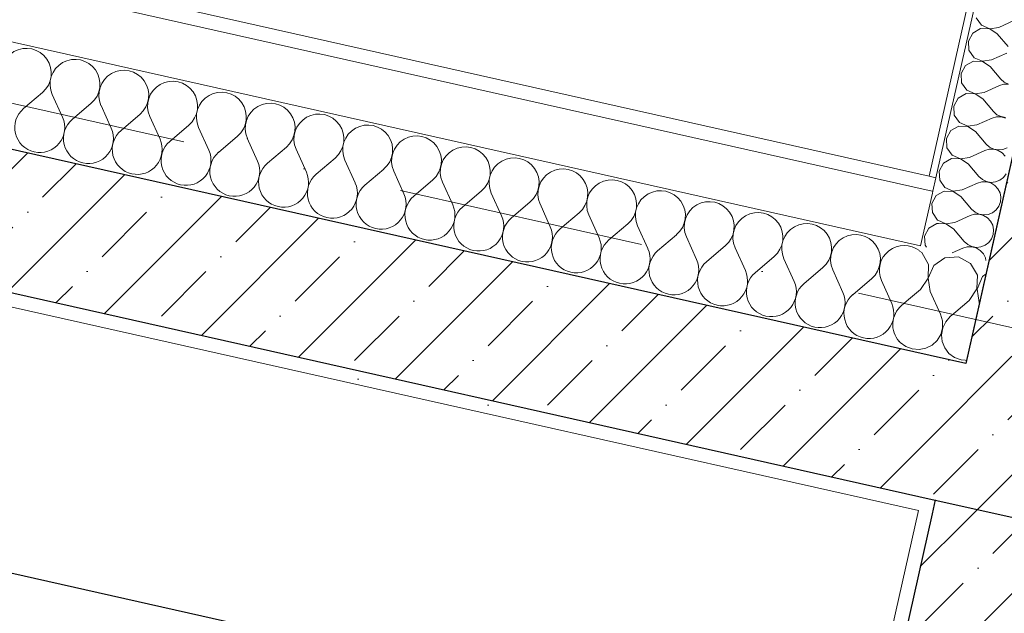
# Model space of a CAD drawing. Header units: millimetres. Extents: x -6990425 to -6520160, y 6117771 to 6220266.
# Tile 105 of 115: x -6918787 to -6917380, y 6143759 to 6144608. Entities that reach past the tile are written whole.
import ezdxf
from ezdxf.enums import TextEntityAlignment as Align

# ---------------------------------------------------------------- set-up
doc = ezdxf.new("R2010")
doc.units = ezdxf.units.MM
doc.header["$MEASUREMENT"] = 0
doc.linetypes.add('Штрихпунктирная', pattern=[670.277762, 352.777767, -176.388884, 0, -141.111112])
for name, color, linetype in [('S - МОП.АР', 7, 'Continuous'), ('АР-Стены_внешние_.АР', 7, 'Continuous'), ('АР-Стены_внутренние_пилоны.АР', 7, 'Continuous'), ('АР-Чертеж-Оси_Осевые размеры.АР', 7, 'Continuous'), ('АР-Чертеж-Размеры.АР', 7, 'Continuous')]:
    doc.layers.add(name, color=color, linetype=linetype)
for name, color, linetype, lineweight in [('АР-Стены_внешние_.АР_Ном._пера__1', 7, 'Continuous', 30), ('АР-Стены_внутренние_пилоны.АР_Ном._пера__1', 7, 'Continuous', 30), ('АР-Чертеж-Оси_Осевые размеры.АР_Ном._пера__120', 7, 'Continuous', 0)]:
    doc.layers.add(name, color=color, linetype=linetype, lineweight=lineweight)
doc.styles.add('РЎР“Р•РќР•Р\xa0Р\x98Р\xa0_РЎРўР\x98Р›Р¬_2', font='GOTHIC.TTF')
doc.dimstyles.new('СГЕНЕРИР_СТИЛЬ__3', dxfattribs={"dimtxt": 150, "dimasz": 237.5, "dimexe": 0.18, "dimexo": 0.0625, "dimgap": 0, "dimtad": 1, "dimdec": 0, "dimzin": 0, "dimdsep": 46, "dimtxsty": 'РЎР“Р•РќР•Р\xa0Р\x98Р\xa0_РЎРўР\x98Р›Р¬_2', "dimblk": 'ARROWHEAD_6', "dimblk1": 'ARROWHEAD_6', "dimblk2": 'ARROWHEAD_6', "dimcen": 0.09, "dimse1": 1, "dimse2": 1, "dimclrd": 7, "dimclre": 7, "dimclrt": 7, "dimazin": 0, "dimtfac": 1, "dimtdec": 4, "dimtmove": 0, "dimatfit": 3, "dimfxl": 1, "dimtolj": 1, "dimtzin": 0, "dimarcsym": 0})
pattern_1 = [(45, (-6566190.34, 6563027.8), (-111.369318, 111.369318), [0, -105, 0, -157.5]), (110, (-6565840.34, 6563027.8), (148.001588, 53.868173), [0, -77, 0, -133])]
pattern_2 = [(45, (-6566190.34, 6562677.8), (-84.852814, 84.852814), []), (45, (-6566232.77, 6562720.22), (-84.852814, 84.852814), [90, -30, 0, -30])]

# ---------------------------------------------------------------- blocks, each defined once
blk = doc.blocks.new('*X96', base_point=(-6566190.3, 6562677.8))
at = {"layer": 'АР-Стены_внешние_.АР_Ном._пера__1', "color": 7, "linetype": 'Continuous', "lineweight": 0}
for p, q in [((-7145055.7, 6144268.2), (-7145074.8, 6144267.2)), ((-7145038.5, 6144258.9), (-7145055.7, 6144268.2)), ((-7145028.8, 6144242), (-7145038.5, 6144258.9)), ((-7145016.4, 6144243.9), (-7145021.5, 6144240.3)), ((-7145029.5, 6144222.5), (-7145028.8, 6144242)), ((-7145021.5, 6144240.3), (-7145029.2, 6144222.4)), ((-7145040.3, 6144206.2), (-7145029.5, 6144222.5)), ((-7145029.2, 6144222.4), (-7145026.4, 6144203.1)), ((-7145040.3, 6144206.2), (-7145059.6, 6144189.7)), ((-7145026.4, 6144203.1), (-7145025.8, 6144201.8)), ((-7145046, 6144120.5), (-7145044.1, 6144120.4))]:
    blk.add_line(p, q, dxfattribs=at)
blk = doc.blocks.new('*X97', base_point=(-6566190.3, 6562677.8))
at = {"layer": 'АР-Стены_внешние_.АР_Ном._пера__1', "color": 7, "linetype": 'Continuous', "lineweight": 0}
for p, q in [((-7145108.2, 6144274.6), (-7145111.5, 6144276.4)), ((-7145098.5, 6144257.6), (-7145108.2, 6144274.6)), ((-7145075.1, 6144267.1), (-7145091.2, 6144256)), ((-7145074.8, 6144267.2), (-7145075.1, 6144267.1)), ((-7145099.2, 6144238.1), (-7145098.5, 6144257.6)), ((-7145091.2, 6144256), (-7145098.9, 6144238)), ((-7145110, 6144221.9), (-7145099.2, 6144238.1)), ((-7145098.9, 6144238), (-7145096.1, 6144218.7)), ((-7145110, 6144221.9), (-7145127.1, 6144207.3)), ((-7145096.1, 6144218.7), (-7145081.4, 6144186.2)), ((-7145059.6, 6144189.7), (-7145067.5, 6144183)), ((-7145078.6, 6144176.7), (-7145081.4, 6144186.2)), ((-7145078.6, 6144166.8), (-7145078.6, 6144176.7)), ((-7145074, 6144175.7), (-7145078.3, 6144166.8)), ((-7145067.5, 6144183), (-7145074, 6144175.7)), ((-7145081.2, 6144157.4), (-7145078.6, 6144166.8)), ((-7145078.3, 6144166.8), (-7145080, 6144157.1)), ((-7145140.4, 6144147.9), (-7145139, 6144146)), ((-7145139, 6144146), (-7145131, 6144140.1)), ((-7145093.5, 6144142.2), (-7145086.3, 6144148.9)), ((-7145086.3, 6144148.9), (-7145081.2, 6144157.4)), ((-7145080, 6144157.1), (-7145079, 6144147.3)), ((-7145079, 6144147.3), (-7145075.3, 6144138.1)), ((-7145131, 6144140.1), (-7145121.8, 6144136.7)), ((-7145121.8, 6144136.7), (-7145112, 6144135.9)), ((-7145112, 6144135.9), (-7145102.3, 6144137.8)), ((-7145102.3, 6144137.8), (-7145093.5, 6144142.2)), ((-7145075.3, 6144138.1), (-7145069.3, 6144130.3)), ((-7145069.3, 6144130.3), (-7145061.3, 6144124.5)), ((-7145061.3, 6144124.5), (-7145052.1, 6144121)), ((-7145052.1, 6144121), (-7145046, 6144120.5))]:
    blk.add_line(p, q, dxfattribs=at)
blk = doc.blocks.new('*X98', base_point=(-6566190.3, 6562677.8))
at = {"layer": 'АР-Стены_внешние_.АР_Ном._пера__1', "color": 7, "linetype": 'Continuous', "lineweight": 0}
for p, q in [((-7146364.5, 6144503.6), (-7146391.6, 6144480.4)), ((-7146350.5, 6144500.5), (-7146335.9, 6144467.9)), ((-7146294.8, 6144488), (-7146321.9, 6144464.8)), ((-7146280.8, 6144484.8), (-7146266.2, 6144452.3)), ((-7146225.1, 6144472.3), (-7146252.2, 6144449.1)), ((-7146211.1, 6144469.2), (-7146196.5, 6144436.6)), ((-7146155.4, 6144456.7), (-7146182.6, 6144433.5)), ((-7146141.4, 6144453.5), (-7146126.8, 6144420.9)), ((-7146085.7, 6144441), (-7146112.9, 6144417.8)), ((-7146071.8, 6144437.9), (-7146057.1, 6144405.3)), ((-7146016, 6144425.3), (-7146043.2, 6144402.2)), ((-7146002.1, 6144422.2), (-7145987.4, 6144389.6)), ((-7145946.3, 6144409.7), (-7145973.5, 6144386.5)), ((-7145932.4, 6144406.6), (-7145917.7, 6144374)), ((-7145876.6, 6144394), (-7145903.8, 6144370.9)), ((-7145862.7, 6144390.9), (-7145848, 6144358.3)), ((-7145806.9, 6144378.4), (-7145834.1, 6144355.2)), ((-7145793, 6144375.3), (-7145778.3, 6144342.7)), ((-7145737.2, 6144362.7), (-7145764.4, 6144339.6)), ((-7145723.3, 6144359.6), (-7145708.6, 6144327)), ((-7145667.5, 6144347.1), (-7145694.7, 6144323.9)), ((-7145653.6, 6144344), (-7145639, 6144311.4)), ((-7145597.8, 6144331.4), (-7145625, 6144308.3)), ((-7145583.9, 6144328.3), (-7145569.3, 6144295.7)), ((-7145528.2, 6144315.8), (-7145555.3, 6144292.6)), ((-7145514.2, 6144312.6), (-7145499.6, 6144280.1)), ((-7145458.5, 6144300.1), (-7145485.6, 6144276.9)), ((-7145444.5, 6144297), (-7145429.9, 6144264.4)), ((-7145388.8, 6144284.5), (-7145415.9, 6144261.3)), ((-7145374.8, 6144281.3), (-7145360.2, 6144248.8)), ((-7145319.1, 6144268.8), (-7145346.2, 6144245.6)), ((-7145305.1, 6144265.7), (-7145290.5, 6144233.1)), ((-7145249.4, 6144253.2), (-7145276.6, 6144230)), ((-7145235.4, 6144250), (-7145220.8, 6144217.5)), ((-7145179.7, 6144237.5), (-7145206.9, 6144214.3)), ((-7145165.8, 6144234.4), (-7145151.1, 6144201.8)), ((-7145127.1, 6144207.3), (-7145137.2, 6144198.7))]:
    blk.add_line(p, q, dxfattribs=at)
for centre, start, end in [((-7146387.6, 6144530.8), 310.4718, 204.2116), ((-7146318, 6144515.1), 310.4718, 204.2116), ((-7146248.3, 6144499.5), 310.4718, 204.2116), ((-7146178.6, 6144483.8), 310.4718, 204.2116), ((-7146108.9, 6144468.2), 310.4718, 204.2116), ((-7146039.2, 6144452.5), 310.4718, 204.2116), ((-7146368.4, 6144453.3), 130.4718, 257.3417), ((-7145969.5, 6144436.9), 310.4718, 204.2116), ((-7146368.4, 6144453.3), 257.3417, 24.2116), ((-7146298.8, 6144437.6), 130.4718, 257.3417), ((-7145899.8, 6144421.2), 310.4718, 204.2116), ((-7146298.8, 6144437.6), 257.3417, 24.2116), ((-7146229.1, 6144422), 130.4718, 257.3417), ((-7145830.1, 6144405.6), 310.4718, 204.2116), ((-7146229.1, 6144422), 257.3417, 24.2116), ((-7146159.4, 6144406.3), 130.4718, 257.3417), ((-7146159.4, 6144406.3), 257.3417, 24.2116), ((-7146089.7, 6144390.7), 130.4718, 257.3417), ((-7145760.4, 6144389.9), 310.4718, 204.2116), ((-7146089.7, 6144390.7), 257.3417, 24.2116), ((-7146020, 6144375), 130.4718, 257.3417), ((-7145690.7, 6144374.3), 310.4718, 204.2116), ((-7146020, 6144375), 257.3417, 24.2116), ((-7145950.3, 6144359.3), 130.4718, 257.3417), ((-7145621, 6144358.6), 310.4718, 204.2116), ((-7145950.3, 6144359.3), 257.3417, 24.2116), ((-7145880.6, 6144343.7), 130.4718, 257.3417), ((-7145551.3, 6144342.9), 310.4718, 204.2116), ((-7145880.6, 6144343.7), 257.3417, 24.2116), ((-7145481.6, 6144327.3), 310.4718, 204.2116), ((-7145810.9, 6144328), 130.4718, 257.3417), ((-7145810.9, 6144328), 257.3417, 24.2116), ((-7145411.9, 6144311.6), 310.4718, 204.2116), ((-7145741.2, 6144312.4), 130.4718, 257.3417), ((-7145342.3, 6144296), 310.4718, 204.2116), ((-7145741.2, 6144312.4), 257.3417, 24.2116), ((-7145671.5, 6144296.7), 130.4718, 257.3417), ((-7145272.6, 6144280.3), 310.4718, 204.2116), ((-7145671.5, 6144296.7), 257.3417, 24.2116), ((-7145601.8, 6144281.1), 130.4718, 257.3417), ((-7145202.9, 6144264.7), 310.4718, 204.2116), ((-7145601.8, 6144281.1), 257.3417, 24.2116), ((-7145532.1, 6144265.4), 130.4718, 257.3417), ((-7145532.1, 6144265.4), 257.3417, 24.2116), ((-7145462.4, 6144249.8), 130.4718, 257.3417), ((-7145133.2, 6144249), 52.3024, 204.2116), ((-7145462.4, 6144249.8), 257.3417, 24.2116), ((-7145392.8, 6144234.1), 130.4718, 257.3417), ((-7145392.8, 6144234.1), 257.3417, 24.2116), ((-7145323.1, 6144218.5), 130.4718, 257.3417), ((-7145323.1, 6144218.5), 257.3417, 24.2116), ((-7145253.4, 6144202.8), 130.4718, 257.3417), ((-7145253.4, 6144202.8), 257.3417, 24.2116), ((-7145183.7, 6144187.2), 130.4718, 257.3417), ((-7145183.7, 6144187.2), 257.3417, 24.2116), ((-7145114, 6144171.5), 130.4718, 222.1188)]:
    blk.add_arc(centre, 35.7, start, end, dxfattribs=at)
blk = doc.blocks.new('Стена_48_5', base_point=(-7153597, 6146036.5))
at = {"layer": 'АР-Стены_внешние_.АР_Ном._пера__1', "color": 7, "linetype": 'Continuous', "lineweight": 0}
for p, q in [((-7145093.5, 6144362.4), (-7153501.5, 6146250.8)), ((-7145109.8, 6144284.1), (-7153520.2, 6146173)), ((-7145109.8, 6144284.1), (-7145092.9, 6144359.4))]:
    blk.add_line(p, q, dxfattribs=at)
at = {"layer": 'АР-Стены_внешние_.АР_Ном._пера__1', "color": 7, "linetype": 'Continuous', "lineweight": 0, "flags": 128}
for points in [[(-7145097.7, 6144383.8), (-7153488.5, 6146268.4)], [(-7153650.6, 6146048.5), (-7145045.1, 6144115.8)]]:
    blk.add_lwpolyline(points, dxfattribs=at)
at = {"layer": 'АР-Стены_внутренние_пилоны.АР_Ном._пера__1', "color": 7, "linetype": 'Continuous', "lineweight": 0}
for p, q in [((-7145087.9, 6144381.6), (-7145097.7, 6144383.8)), ((-7145092.3, 6144362.1), (-7145087.9, 6144381.6)), ((-7145092.3, 6144362.1), (-7145093.5, 6144362.4)), ((-7145092.9, 6144359.4), (-7145092.3, 6144362.1))]:
    blk.add_line(p, q, dxfattribs=at)
at = {"layer": 'АР-Стены_внутренние_пилоны.АР_Ном._пера__1', "color": 7, "linetype": 'Continuous', "lineweight": 0, "flags": 128}
blk.add_lwpolyline([(-7145045.1, 6144115.8), (-7145012.3, 6144262.1)], dxfattribs=at)
at = {"layer": 'АР-Стены_внешние_.АР', "color": 7, "lineweight": 0}
for name in ['*X98', '*X97', '*X96']:
    blk.add_blockref(name, (-6566190.3, 6562677.8), dxfattribs=at)
blk = doc.blocks.new('*X106', base_point=(-6566190.3, 6562677.8))
at = {"layer": 'АР-Стены_внутренние_пилоны.АР_Ном._пера__1', "color": 7, "linetype": 'Continuous', "lineweight": 0}
for p, q in [((-7145091, 6144349.7), (-7145093.8, 6144344.6)), ((-7145093.8, 6144344.6), (-7145093.1, 6144331.6)), ((-7145093.1, 6144331.6), (-7145085.6, 6144320.9)), ((-7145086.7, 6144316), (-7145098, 6144309.6)), ((-7145084.4, 6144315.9), (-7145086.7, 6144316)), ((-7145085.6, 6144320.9), (-7145085.3, 6144320.8)), ((-7145098, 6144309.6), (-7145104.2, 6144298.1)), ((-7145104.2, 6144298.1), (-7145103.5, 6144285.1)), ((-7145103.5, 6144285.1), (-7145101.4, 6144282.2))]:
    blk.add_line(p, q, dxfattribs=at)
blk = doc.blocks.new('*X107', base_point=(-6566190.3, 6562677.8))
at = {"layer": 'АР-Стены_внутренние_пилоны.АР_Ном._пера__1', "color": 7, "linetype": 'Continuous', "lineweight": 0}
for p, q in [((-7145030.5, 6144610.4), (-7145023, 6144599.7)), ((-7145023, 6144599.7), (-7145011.1, 6144594.5)), ((-7145011.1, 6144594.5), (-7144998.2, 6144596.4)), ((-7144998.2, 6144596.4), (-7144976.5, 6144606.2)), ((-7145035.4, 6144588.3), (-7145041.6, 6144576.9)), ((-7145024.1, 6144594.8), (-7145035.4, 6144588.3)), ((-7145011.1, 6144594.3), (-7145024.1, 6144594.8)), ((-7145000.3, 6144587.1), (-7145011.1, 6144594.3)), ((-7145000.3, 6144587.1), (-7144984.8, 6144569)), ((-7145041.6, 6144576.9), (-7145040.9, 6144563.9)), ((-7145040.9, 6144563.9), (-7145033.4, 6144553.2)), ((-7145008.6, 6144550), (-7144986.9, 6144559.7)), ((-7145045.8, 6144541.9), (-7145052, 6144530.4)), ((-7145034.5, 6144548.3), (-7145045.8, 6144541.9)), ((-7145021.5, 6144547.9), (-7145034.5, 6144548.3)), ((-7145033.4, 6144553.2), (-7145021.5, 6144548.1)), ((-7145021.5, 6144548.1), (-7145008.6, 6144550)), ((-7145010.7, 6144540.7), (-7145021.5, 6144547.9)), ((-7145010.7, 6144540.7), (-7144995.2, 6144522.6)), ((-7145052, 6144530.4), (-7145051.3, 6144517.4)), ((-7145051.3, 6144517.4), (-7145043.9, 6144506.8)), ((-7145019.1, 6144503.5), (-7144997.3, 6144513.3)), ((-7144991, 6144515.1), (-7144997.3, 6144513.3)), ((-7144995.2, 6144522.6), (-7144990.3, 6144518.2)), ((-7144984.5, 6144515.1), (-7144991, 6144515.1)), ((-7144990.3, 6144518.2), (-7144984.4, 6144515.3)), ((-7145045, 6144501.9), (-7145056.3, 6144495.4)), ((-7145032, 6144501.4), (-7145045, 6144501.9)), ((-7145043.9, 6144506.8), (-7145031.9, 6144501.6)), ((-7145021.1, 6144494.2), (-7145032, 6144501.4)), ((-7145031.9, 6144501.6), (-7145019.1, 6144503.5)), ((-7145056.3, 6144495.4), (-7145062.5, 6144484)), ((-7145062.5, 6144484), (-7145061.8, 6144471)), ((-7145021.1, 6144494.2), (-7145005.7, 6144476.1)), ((-7145061.8, 6144471), (-7145054.3, 6144460.3)), ((-7145005.7, 6144476.1), (-7145000.8, 6144471.7)), ((-7145000.8, 6144471.7), (-7144994.9, 6144468.9)), ((-7144994.9, 6144468.9), (-7144988.4, 6144467.7)), ((-7145055.4, 6144455.4), (-7145066.7, 6144448.9)), ((-7145042.4, 6144455), (-7145055.4, 6144455.4)), ((-7145054.3, 6144460.3), (-7145042.4, 6144455.1)), ((-7145042.4, 6144455.1), (-7145029.5, 6144457)), ((-7145031.6, 6144447.7), (-7145042.4, 6144455)), ((-7145029.5, 6144457), (-7145007.8, 6144466.8)), ((-7145001.5, 6144468.6), (-7145007.8, 6144466.8)), ((-7144994.9, 6144468.7), (-7145001.5, 6144468.6)), ((-7144988.6, 6144466.9), (-7144994.9, 6144468.7)), ((-7145066.7, 6144448.9), (-7145072.9, 6144437.5)), ((-7145031.6, 6144447.7), (-7145016.1, 6144429.6)), ((-7145072.9, 6144437.5), (-7145072.2, 6144424.5)), ((-7145016.1, 6144429.6), (-7145011.2, 6144425.3)), ((-7145072.2, 6144424.5), (-7145064.7, 6144413.8)), ((-7145064.7, 6144413.8), (-7145052.8, 6144408.7)), ((-7145039.9, 6144410.6), (-7145018.2, 6144420.3)), ((-7145011.9, 6144422.2), (-7145018.2, 6144420.3)), ((-7145005.3, 6144422.2), (-7145011.9, 6144422.2)), ((-7145011.2, 6144425.3), (-7145005.3, 6144422.4)), ((-7145005.3, 6144422.4), (-7144998.8, 6144421.3)), ((-7144999, 6144420.5), (-7145005.3, 6144422.2)), ((-7144993.4, 6144417.1), (-7144999, 6144420.5)), ((-7144998.8, 6144421.3), (-7144992.3, 6144422)), ((-7144988.9, 6144412.2), (-7144993.4, 6144417.1)), ((-7144992.3, 6144422), (-7144986.2, 6144424.4)), ((-7145077.1, 6144402.5), (-7145083.4, 6144391)), ((-7145065.8, 6144408.9), (-7145077.1, 6144402.5)), ((-7145052.8, 6144408.5), (-7145065.8, 6144408.9)), ((-7145052.8, 6144408.7), (-7145039.9, 6144410.6)), ((-7145042, 6144401.3), (-7145052.8, 6144408.5)), ((-7145042, 6144401.3), (-7145026.6, 6144383.2)), ((-7145083.4, 6144391), (-7145082.6, 6144378)), ((-7144991.4, 6144382), (-7144987.5, 6144387.3)), ((-7145082.6, 6144378), (-7145075.2, 6144367.4)), ((-7145050.4, 6144364.1), (-7145028.6, 6144373.9)), ((-7145022.3, 6144375.7), (-7145028.6, 6144373.9)), ((-7145026.6, 6144383.2), (-7145021.6, 6144378.8)), ((-7145015.8, 6144375.8), (-7145022.3, 6144375.7)), ((-7145021.6, 6144378.8), (-7145015.7, 6144376)), ((-7145009.4, 6144374), (-7145015.8, 6144375.8)), ((-7145015.7, 6144376), (-7145009.3, 6144374.8)), ((-7145003.8, 6144370.6), (-7145009.4, 6144374)), ((-7145009.3, 6144374.8), (-7145002.7, 6144375.5)), ((-7144999.4, 6144365.8), (-7145003.8, 6144370.6)), ((-7145002.7, 6144375.5), (-7144996.6, 6144378)), ((-7144996.6, 6144378), (-7144991.4, 6144382)), ((-7145076.3, 6144362.5), (-7145087.6, 6144356)), ((-7145063.3, 6144362), (-7145076.3, 6144362.5)), ((-7145075.2, 6144367.4), (-7145063.2, 6144362.2)), ((-7145052.4, 6144354.8), (-7145063.3, 6144362)), ((-7145063.2, 6144362.2), (-7145050.4, 6144364.1)), ((-7144996.4, 6144359.9), (-7144999.4, 6144365.8)), ((-7144995.1, 6144353.5), (-7144996.4, 6144359.9)), ((-7145087.6, 6144356), (-7145091, 6144349.7)), ((-7145052.4, 6144354.8), (-7145037, 6144336.7)), ((-7144998, 6144340.8), (-7144995.6, 6144346.9)), ((-7144995.6, 6144346.9), (-7144995.1, 6144353.5)), ((-7145032.8, 6144329.3), (-7145039.1, 6144327.4)), ((-7145037, 6144336.7), (-7145032.1, 6144332.3)), ((-7145026.2, 6144329.3), (-7145032.8, 6144329.3)), ((-7145032.1, 6144332.3), (-7145026.2, 6144329.5)), ((-7145026.2, 6144329.5), (-7145019.7, 6144328.4)), ((-7145019.9, 6144327.6), (-7145026.2, 6144329.3)), ((-7145019.7, 6144328.4), (-7145013.2, 6144329)), ((-7145013.2, 6144329), (-7145007.1, 6144331.5)), ((-7145007.1, 6144331.5), (-7145001.9, 6144335.5)), ((-7145001.9, 6144335.5), (-7144998, 6144340.8)), ((-7145085.3, 6144320.8), (-7145073.7, 6144315.8)), ((-7145073.7, 6144315.6), (-7145084.4, 6144315.9)), ((-7145073.7, 6144315.8), (-7145060.8, 6144317.6)), ((-7145062.9, 6144308.4), (-7145073.7, 6144315.6)), ((-7145060.8, 6144317.6), (-7145039.1, 6144327.4)), ((-7145014.3, 6144324.1), (-7145019.9, 6144327.6)), ((-7145009.8, 6144319.3), (-7145014.3, 6144324.1)), ((-7145006.8, 6144313.5), (-7145009.8, 6144319.3)), ((-7145062.9, 6144308.4), (-7145047.4, 6144290.2)), ((-7145008.4, 6144294.3), (-7145006.1, 6144300.5)), ((-7145005.5, 6144307), (-7145006.8, 6144313.5)), ((-7145006.1, 6144300.5), (-7145005.5, 6144307)), ((-7145047.4, 6144290.2), (-7145042.5, 6144285.9)), ((-7145017.5, 6144285), (-7145012.3, 6144289)), ((-7145012.3, 6144289), (-7145008.4, 6144294.3)), ((-7145065, 6144274), (-7145049.5, 6144281)), ((-7145043.2, 6144282.8), (-7145049.5, 6144281)), ((-7145036.6, 6144282.8), (-7145043.2, 6144282.8)), ((-7145042.5, 6144285.9), (-7145036.6, 6144283)), ((-7145036.6, 6144283), (-7145030.1, 6144281.9)), ((-7145030.3, 6144281.1), (-7145036.6, 6144282.8)), ((-7145024.7, 6144277.7), (-7145030.3, 6144281.1)), ((-7145030.1, 6144281.9), (-7145023.6, 6144282.6)), ((-7145020.2, 6144272.9), (-7145024.7, 6144277.7)), ((-7145023.6, 6144282.6), (-7145017.5, 6144285)), ((-7145017.2, 6144267), (-7145020.2, 6144272.9)), ((-7145016.5, 6144263.1), (-7145017.2, 6144267))]:
    blk.add_line(p, q, dxfattribs=at)
blk = doc.blocks.new('Стена_52_5', base_point=(-7145098.8, 6144127.8))
at = {"layer": 'АР-Стены_внутренние_пилоны.АР', "linetype": 'Continuous', "lineweight": 0, "true_color": 0x000000}
h = blk.add_hatch(dxfattribs=at)
h.set_pattern_fill('ШТУКАТУРКА__ГИПС_01_0005', color=18, style=0, pattern_type=2)
h.set_pattern_definition(pattern_1)
h.paths.add_polyline_path([(-7145087.9, 6144381.6), (-7144879.7, 6145308.7), (-7144889.4, 6145310.9), (-7145097.7, 6144383.8)])
at = {"layer": 'АР-Стены_внешние_.АР_Ном._пера__1', "color": 7, "linetype": 'Continuous', "lineweight": 0}
blk.add_line((-7145109.8, 6144284.1), (-7145092.9, 6144359.4), dxfattribs=at)
at = {"layer": 'АР-Стены_внутренние_пилоны.АР_Ном._пера__1', "color": 7, "linetype": 'Continuous', "lineweight": 0}
for p, q in [((-7144879.7, 6145308.7), (-7145087.9, 6144381.6)), ((-7145087.9, 6144381.6), (-7145097.7, 6144383.8)), ((-7145092.3, 6144362.1), (-7145087.9, 6144381.6)), ((-7145092.9, 6144359.4), (-7145092.3, 6144362.1))]:
    blk.add_line(p, q, dxfattribs=at)
at = {"layer": 'АР-Стены_внутренние_пилоны.АР_Ном._пера__1', "color": 7, "linetype": 'Continuous', "lineweight": 0, "flags": 128}
for points in [[(-7144889.4, 6145310.9), (-7145097.7, 6144383.8)], [(-7145012.3, 6144262.1), (-7144782.1, 6145286.8)]]:
    blk.add_lwpolyline(points, dxfattribs=at)
at = {"layer": 'АР-Стены_внутренние_пилоны.АР', "color": 7, "lineweight": 0}
for name in ['*X107', '*X106']:
    blk.add_blockref(name, (-6566190.3, 6562677.8), dxfattribs=at)
blk = doc.blocks.new('Стена_54_5', base_point=(-7153770.1, 6145972.9))
at = {"layer": 'АР-Стены_внешние_.АР', "linetype": 'Continuous', "lineweight": 0, "true_color": 0x000000}
h = blk.add_hatch(dxfattribs=at)
h.set_pattern_fill('ЖЕЛЕЗОБЕТОН__PROJECT__0005', color=18, style=0, pattern_type=2)
h.set_pattern_definition(pattern_2)
h.paths.add_polyline_path([(-7145045.1, 6144115.8), (-7150996.7, 6145452.5), (-7151040.6, 6145257.3), (-7145088.9, 6143920.6)])
h = blk.add_hatch(dxfattribs=at)
h.set_pattern_fill('ШТУКАТУРКА__ГИПС_01_0005', color=18, style=0, pattern_type=2)
h.set_pattern_definition(pattern_1)
h.paths.add_polyline_path([(-7145108.5, 6143925), (-7151021, 6145253), (-7151025.4, 6145233.5), (-7145112.9, 6143905.5)])
h = blk.add_hatch(dxfattribs=at)
h.set_pattern_fill('ЖЕЛЕЗОБЕТОН__PROJECT__0005', color=18, style=0, pattern_type=2)
h.set_pattern_definition(pattern_2)
h.paths.add_polyline_path([(-7145045.1, 6144115.8), (-7145088.9, 6143920.6), (-7144911.5, 6143880.8)])
h = blk.add_hatch(dxfattribs=at)
h.set_pattern_fill('ЖЕЛЕЗОБЕТОН__PROJECT__0005', color=18, style=0, pattern_type=2)
h.set_pattern_definition(pattern_2)
h.paths.add_polyline_path([(-7145045.1, 6144115.8), (-7144911.5, 6143880.8), (-7144893.8, 6143876.8), (-7144850, 6144072)])
h = blk.add_hatch(dxfattribs=at)
h.set_pattern_fill('ШТУКАТУРКА__ГИПС_01_0005', color=18, style=0, pattern_type=2)
h.set_pattern_definition(pattern_1)
h.paths.add_polyline_path([(-7145089, 6143920.7), (-7145108.5, 6143925), (-7145112.9, 6143905.5), (-7145093.4, 6143901.1)])
at = {"layer": 'АР-Стены_внешние_.АР_Ном._пера__1', "color": 7, "linetype": 'Continuous', "lineweight": 30}
for p, q in [((-7151040.6, 6145257.3), (-7145088.9, 6143920.6)), ((-7145089, 6143920.7), (-7145093.4, 6143901.1)), ((-7145088.9, 6143920.6), (-7144911.5, 6143880.8))]:
    blk.add_line(p, q, dxfattribs=at)
at = {"layer": 'АР-Стены_внешние_.АР_Ном._пера__1', "color": 7, "linetype": 'Continuous', "lineweight": 30, "flags": 128}
blk.add_lwpolyline([(-7145045.1, 6144115.8), (-7153650.6, 6146048.5)], dxfattribs=at)
at = {"layer": 'АР-Стены_внешние_.АР_Ном._пера__1', "color": 7, "linetype": 'Continuous', "lineweight": 0, "flags": 128}
blk.add_lwpolyline([(-7151025.4, 6145233.5), (-7145112.9, 6143905.5)], dxfattribs=at)
blk = doc.blocks.new('Стена_55_5', base_point=(-7144969.5, 6143996.3))
at = {"layer": 'АР-Стены_внешние_.АР', "linetype": 'Continuous', "lineweight": 0, "true_color": 0x000000}
h = blk.add_hatch(dxfattribs=at)
h.set_pattern_fill('ЖЕЛЕЗОБЕТОН__PROJECT__0005', color=18, style=0, pattern_type=2)
h.set_pattern_definition(pattern_2)
h.paths.add_polyline_path([(-7144782.1, 6145286.8), (-7145045.1, 6144115.8), (-7144850, 6144072), (-7144587, 6145243)])
at = {"layer": 'АР-Стены_внешние_.АР_Ном._пера__1', "color": 7, "linetype": 'Continuous', "lineweight": 30, "flags": 128}
blk.add_lwpolyline([(-7144782.1, 6145286.8), (-7145045.1, 6144115.8)], dxfattribs=at)
blk = doc.blocks.new('ARROWHEAD_6')
at = {"color": 0, "linetype": 'Continuous', "lineweight": 0}
for p, q in [((-0.5, -0.5), (0.5, 0.5)), ((0, 0), (-1, 0))]:
    blk.add_line(p, q, dxfattribs=at)
blk = doc.blocks.new('*D183', base_point=(-6566190.3, 6562677.8))
at = {"layer": 'Defpoints', "color": 0, "linetype": 'Continuous', "transparency": 16777216}
for p in [(-6923682.3, 6144043.1), (-6917583.8, 6143543.1), (-6918007.5, 6141656.6)]:
    blk.add_point(p, dxfattribs=at)
at = {"layer": 'АР-Чертеж-Размеры.АР', "color": 7, "linetype": 'Continuous', "lineweight": -2, "transparency": 16777216}
for p, q in [((-6923264.6, 6144819), (-6920762.6, 6144257)), ((-6917815.5, 6143595.1), (-6920331.2, 6144160.1))]:
    blk.add_line(p, q, dxfattribs=at)
at = {"layer": 'АР-Чертеж-Размеры.АР', "color": 7, "linetype": 'Continuous', "lineweight": -2, "transparency": 16777216, "xscale": 237.5, "yscale": 237.5, "zscale": 237.5}
for p, rotation in [((-6923496.3, 6144871), 167.3417232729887), ((-6917583.8, 6143543.1), 347.3417232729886)]:
    blk.add_blockref('ARROWHEAD_6', p, dxfattribs=dict(at, rotation=rotation))
at = {"layer": 'АР-Чертеж-Размеры.АР', "color": 7, "linetype": 'Continuous', "lineweight": 0, "transparency": 16777216, "insert": (-6920546.9, 6144208.6), "char_height": 150, "attachment_point": 5, "rotation": 347.3417, "style": 'РЎР“Р•РќР•Р\xa0Р\x98Р\xa0_РЎРўР\x98Р›Р¬_2'}
blk.add_mtext('\\A1;6060', dxfattribs=at)
blk = doc.blocks.new('Стена_60_5', base_point=(-7146032.2, 6139264.2))
at = {"layer": 'АР-Стены_внешние_.АР', "linetype": 'Continuous', "lineweight": 0, "true_color": 0x000000}
h = blk.add_hatch(dxfattribs=at)
h.set_pattern_fill('ЖЕЛЕЗОБЕТОН__PROJECT__0005', color=18, style=0, pattern_type=2)
h.set_pattern_definition(pattern_2)
h.paths.add_polyline_path([(-7144898.2, 6143857.4), (-7144911.5, 6143880.8), (-7145089, 6143920.7), (-7145093.4, 6143901.1), (-7144898.2, 6143857.3)])
h = blk.add_hatch(dxfattribs=at)
h.set_pattern_fill('ШТУКАТУРКА__ГИПС_01_0005', color=18, style=0, pattern_type=2)
h.set_pattern_definition(pattern_1)
h.paths.add_polyline_path([(-7146103.5, 6139403.2), (-7145093.4, 6143901.1), (-7145112.9, 6143905.5), (-7146123, 6139407.6)])
h = blk.add_hatch(dxfattribs=at)
h.set_pattern_fill('ЖЕЛЕЗОБЕТОН__PROJECT__0005', color=18, style=0, pattern_type=2)
h.set_pattern_definition(pattern_2)
h.paths.add_polyline_path([(-7145912.8, 6139339.9), (-7144898.2, 6143857.3), (-7145093.4, 6143901.1), (-7146107.9, 6139383.7)])
at = {"layer": 'АР-Стены_внешние_.АР_Ном._пера__1', "color": 7, "linetype": 'Continuous', "lineweight": 30}
for p, q in [((-7145089, 6143920.7), (-7145093.4, 6143901.1)), ((-7145093.4, 6143901.1), (-7146107.9, 6139383.7))]:
    blk.add_line(p, q, dxfattribs=at)
at = {"layer": 'АР-Стены_внешние_.АР_Ном._пера__1', "color": 7, "linetype": 'Continuous', "lineweight": 0, "flags": 128}
blk.add_lwpolyline([(-7145112.9, 6143905.5), (-7146123, 6139407.6)], dxfattribs=at)
blk = doc.blocks.new('Стандартный Маркер Сетки[77]_2', base_point=(-6985934.5, 6159566.7))
at = {"layer": 'АР-Чертеж-Оси_Осевые размеры.АР_Ном._пера__120', "color": 7, "linetype": 'Штрихпунктирная', "lineweight": 0}
blk.add_line((-6984958.8, 6159347.6), (-6906017.6, 6141617.8), dxfattribs=at)
at = {"layer": 'АР-Чертеж-Оси_Осевые размеры.АР_Ном._пера__120', "color": 7, "lineweight": 0, "style": 'РЎР“Р•РќР•Р\xa0Р\x98Р\xa0_РЎРўР\x98Р›Р¬_2'}
for tag, p in [('AC_MarkerText_1_0', (-6986352.4, 6159857.4)), ('AC_MarkerText_1_1', (-6904484.1, 6141470.2))]:
    blk.add_attdef(tag, text='', height=350, rotation=347.3417, dxfattribs=at).set_placement(p, align=Align.TOP_CENTER)
blk = doc.blocks.new('Стандартный Маркер Сетки[83]_2', base_point=(-6985934.5, 6159566.7))
at = {"layer": 'АР-Чертеж-Оси_Осевые размеры.АР_Ном._пера__120', "color": 7, "linetype": 'Штрихпунктирная', "lineweight": 0}
blk.add_line((-6984958.8, 6159347.6), (-6906017.6, 6141617.8), dxfattribs=at)
at = {"layer": 'АР-Чертеж-Оси_Осевые размеры.АР_Ном._пера__120', "color": 7, "lineweight": 0, "style": 'РЎР“Р•РќР•Р\xa0Р\x98Р\xa0_РЎРўР\x98Р›Р¬_2'}
for tag, p in [('AC_MarkerText_1_0', (-6986352.4, 6159857.4)), ('AC_MarkerText_1_1', (-6904484.1, 6141470.2))]:
    blk.add_attdef(tag, text='', height=350, rotation=347.3417, dxfattribs=at).set_placement(p, align=Align.TOP_CENTER)
blk = doc.blocks.new('Стандартный Маркер Сетки[87]_2', base_point=(-6985934.5, 6159566.7))
at = {"layer": 'АР-Чертеж-Оси_Осевые размеры.АР_Ном._пера__120', "color": 7, "linetype": 'Штрихпунктирная', "lineweight": 0}
blk.add_line((-6984958.8, 6159347.6), (-6906017.6, 6141617.8), dxfattribs=at)
at = {"layer": 'АР-Чертеж-Оси_Осевые размеры.АР_Ном._пера__120', "color": 7, "lineweight": 0, "style": 'РЎР“Р•РќР•Р\xa0Р\x98Р\xa0_РЎРўР\x98Р›Р¬_2'}
for tag, p in [('AC_MarkerText_1_0', (-6986352.4, 6159857.4)), ('AC_MarkerText_1_1', (-6904484.1, 6141470.2))]:
    blk.add_attdef(tag, text='', height=350, rotation=347.3417, dxfattribs=at).set_placement(p, align=Align.TOP_CENTER)
blk = doc.blocks.new('Стандартный Маркер Сетки[93]_2', base_point=(-6985934.5, 6159566.7))
at = {"layer": 'АР-Чертеж-Оси_Осевые размеры.АР_Ном._пера__120', "color": 7, "linetype": 'Штрихпунктирная', "lineweight": 0}
blk.add_line((-6984958.8, 6159347.6), (-6906017.6, 6141617.8), dxfattribs=at)
at = {"layer": 'АР-Чертеж-Оси_Осевые размеры.АР_Ном._пера__120', "color": 7, "lineweight": 0, "style": 'РЎР“Р•РќР•Р\xa0Р\x98Р\xa0_РЎРўР\x98Р›Р¬_2'}
for tag, p in [('AC_MarkerText_1_0', (-6986352.4, 6159857.4)), ('AC_MarkerText_1_1', (-6904484.1, 6141470.2))]:
    blk.add_attdef(tag, text='', height=350, rotation=347.3417, dxfattribs=at).set_placement(p, align=Align.TOP_CENTER)

msp = doc.modelspace()

# ---------------------------------------------------------------- linework, layer by layer
at = {"layer": 'S - МОП.АР', "color": 254, "linetype": 'Continuous', "lineweight": 0, "true_color": 0xd1c7d6, "flags": 128}
msp.add_lwpolyline([(-6924210.4, 6141691.7), (-6924585.1, 6140023.2), (-6922584.9, 6139574), (-6923462.5, 6135666.4), (-6918964.6, 6134656.1), (-6918721.5, 6135738.4), (-6921453.5, 6136352), (-6920870.4, 6138948.2), (-6920675.3, 6138904.4), (-6920463.8, 6139845.9), (-6918512.6, 6139407.6), (-6917502.4, 6143905.5), (-6923414.9, 6145233.5), (-6923949.6, 6142852.8), (-6921949.5, 6142403.6), (-6922210.3, 6141242.5)], close=True, dxfattribs=at)

# ---------------------------------------------------------------- block references
at = {"layer": 'АР-Стены_внешние_.АР', "color": 7, "lineweight": 0}
for name, p in [('Стена_48_5', (-6925986.5, 6146036.5)), ('Стена_54_5', (-6926159.6, 6145972.9)), ('Стена_55_5', (-6917359, 6143996.3)), ('Стена_60_5', (-6918421.7, 6139264.2))]:
    msp.add_blockref(name, p, dxfattribs=at)
at = {"layer": 'АР-Стены_внутренние_пилоны.АР', "color": 7, "lineweight": 0}
msp.add_blockref('Стена_52_5', (-6917488.3, 6144127.8), dxfattribs=at)
at = {"layer": 'АР-Чертеж-Оси_Осевые размеры.АР', "color": 8, "linetype": 'Continuous', "lineweight": 15}
for name in ['Стандартный Маркер Сетки[77]_2', 'Стандартный Маркер Сетки[83]_2', 'Стандартный Маркер Сетки[87]_2', 'Стандартный Маркер Сетки[93]_2']:
    msp.add_blockref(name, (-6985934.5, 6159566.7), dxfattribs=at)

# ---------------------------------------------------------------- dimensions: what is measured, and where the dimension line sits
at = {"layer": 'АР-Чертеж-Размеры.АР', "color": 7, "linetype": 'Continuous', "lineweight": 0}
dim = msp.add_linear_dim(base=(-6917583.8, 6143543.1), p1=(-6923682.3, 6144043.1), p2=(-6918007.5, 6141656.6), angle=347.3417, dimstyle='СГЕНЕРИР_СТИЛЬ__3', dxfattribs=at)
dim.commit()
dim.dimension.update_dxf_attribs({"geometry": '*D183', "text_midpoint": (-6920546.9, 6144208.6), "dimtype": 160, "text_rotation": 347.3417})

doc.saveas('drawing.dxf')
